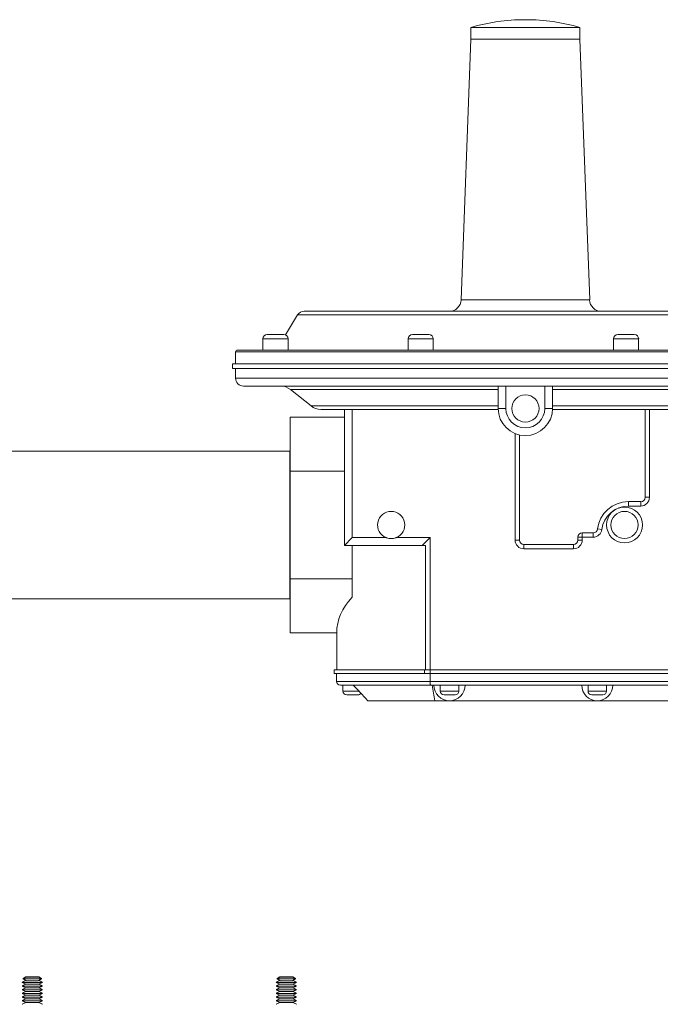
# Model space of a CAD drawing. Header units: inches. Extents: x 1 to 669, y 0 to 417.
# Tile 24 of 256: x 63 to 73, y 272 to 287. Entities that reach past the tile are written whole.
import ezdxf

# ---------------------------------------------------------------- set-up
doc = ezdxf.new("R2010")
doc.units = ezdxf.units.IN
doc.header["$LTSCALE"] = 12
doc.header["$MEASUREMENT"] = 0
doc.layers.get('0').update_dxf_attribs({"linetype": 'CONTINUOUS'})
doc.layers.add('X', color=1, linetype='CONTINUOUS')

# ---------------------------------------------------------------- blocks, each defined once
blk = doc.blocks.new('GASTRAIN')
at = {"layer": 'X', "lineweight": 0}
for p, q in [((-52.352, 304.63), (-52.37, 304.63)), ((-53.192, 304.511), (-51.531, 304.511)), ((-53.192, 304.333), (-53.192, 304.511)), ((-51.531, 304.333), (-51.531, 304.511)), ((-53.192, 304.333), (-53.342, 300.352)), ((-51.531, 304.333), (-53.192, 304.333)), ((-51.531, 304.333), (-51.38, 300.352)), ((-53.342, 300.352), (-51.38, 300.352)), ((-55.837, 300.123), (-56.019, 299.818)), ((-48.93, 300.123), (-55.837, 300.123)), ((-49.054, 300.18), (-55.735, 300.18)), ((-56.298, 299.825), (-56.048, 299.825)), ((-54.082, 299.825), (-53.832, 299.825)), ((-50.949, 299.825), (-50.699, 299.825)), ((-55.981, 299.758), (-56.364, 299.758)), ((-56.364, 299.587), (-56.364, 299.758)), ((-55.981, 299.587), (-55.981, 299.758)), ((-53.766, 299.758), (-54.149, 299.758)), ((-54.149, 299.587), (-54.149, 299.758)), ((-53.766, 299.587), (-53.766, 299.758)), ((-50.633, 299.758), (-51.016, 299.758)), ((-51.016, 299.587), (-51.016, 299.758)), ((-50.633, 299.587), (-50.633, 299.758)), ((-48.001, 299.559), (-56.781, 299.559)), ((-56.781, 299.559), (-56.781, 299.38)), ((-56.752, 299.587), (-48.029, 299.587)), ((-47.952, 299.38), (-56.829, 299.38)), ((-56.829, 299.38), (-56.829, 299.306)), ((-47.952, 299.306), (-56.829, 299.306)), ((-56.781, 299.306), (-56.781, 299.157)), ((-56.781, 299.157), (-48.001, 299.157)), ((-52.776, 299.039), (-56.662, 299.039)), ((-52.776, 298.987), (-55.945, 298.987)), ((-55.63, 298.735), (-55.945, 298.987)), ((-52.776, 299.039), (-52.658, 299.039)), ((-52.776, 299.039), (-52.776, 298.697)), ((-52.658, 298.697), (-52.658, 299.039)), ((-52.658, 299.039), (-52.065, 299.039)), ((-52.065, 299.039), (-51.946, 299.039)), ((-52.065, 299.039), (-52.065, 298.697)), ((-51.946, 298.697), (-51.946, 299.039)), ((-48.119, 299.039), (-51.946, 299.039)), ((-48.778, 298.987), (-51.946, 298.987)), ((-52.776, 298.735), (-55.63, 298.735)), ((-55.12, 298.683), (-55.482, 298.683)), ((-55.12, 298.683), (-55.001, 298.683)), ((-55.12, 298.683), (-55.12, 296.606)), ((-55.001, 298.683), (-54.838, 298.683)), ((-55.001, 296.725), (-55.001, 298.683)), ((-52.776, 298.683), (-54.838, 298.683)), ((-52.776, 298.697), (-52.658, 298.697)), ((-51.946, 298.697), (-52.065, 298.697)), ((-49.093, 298.735), (-51.946, 298.735)), ((-49.832, 298.683), (-51.946, 298.683)), ((-50.536, 298.683), (-50.536, 297.34)), ((-50.469, 297.34), (-50.469, 298.683)), ((-55.12, 298.562), (-55.95, 298.562)), ((-55.95, 297.74), (-55.95, 298.562)), ((-52.517, 298.312), (-52.517, 296.687)), ((-52.45, 296.687), (-52.45, 298.292)), ((-55.955, 298.045), (-60.544, 298.045)), ((-55.955, 298.045), (-55.955, 296.918)), ((-55.95, 298.045), (-55.955, 298.045)), ((-55.12, 297.74), (-55.95, 297.74)), ((-55.95, 296.096), (-55.95, 297.74)), ((-50.789, 297.274), (-50.789, 297.207)), ((-50.602, 297.274), (-50.789, 297.274)), ((-50.602, 297.274), (-50.602, 297.207)), ((-50.536, 297.34), (-50.469, 297.34)), ((-50.789, 297.207), (-50.602, 297.207)), ((-55.955, 296.918), (-55.955, 295.79)), ((-51.26, 296.857), (-51.194, 296.849)), ((-55.12, 296.606), (-55.001, 296.725)), ((-54.485, 296.725), (-55.001, 296.725)), ((-53.815, 296.725), (-54.331, 296.725)), ((-53.933, 296.606), (-53.815, 296.725)), ((-53.815, 294.708), (-53.815, 296.725)), ((-52.517, 296.687), (-52.45, 296.687)), ((-51.56, 296.732), (-51.494, 296.732)), ((-51.56, 296.732), (-51.56, 296.687)), ((-51.56, 296.687), (-51.494, 296.687)), ((-51.326, 296.799), (-51.494, 296.799)), ((-51.494, 296.732), (-51.494, 296.799)), ((-51.494, 296.732), (-51.326, 296.732)), ((-51.494, 296.687), (-51.494, 296.732)), ((-51.326, 296.799), (-51.326, 296.732)), ((-55.12, 296.606), (-54.123, 296.606)), ((-55.001, 296.096), (-55.001, 296.606)), ((-53.882, 296.606), (-54.123, 296.606)), ((-53.882, 296.606), (-53.882, 294.708)), ((-51.627, 296.621), (-52.384, 296.621)), ((-52.384, 296.554), (-52.384, 296.621)), ((-52.384, 296.554), (-51.627, 296.554)), ((-51.627, 296.621), (-51.627, 296.554)), ((-55.001, 296.096), (-55.95, 296.096)), ((-55.95, 295.273), (-55.95, 296.096)), ((-55.001, 295.816), (-55.001, 296.096)), ((-55.955, 295.79), (-60.544, 295.79)), ((-55.95, 295.79), (-55.955, 295.79)), ((-55.238, 295.273), (-55.95, 295.273)), ((-55.238, 294.708), (-55.238, 295.273)), ((-53.899, 294.708), (-55.276, 294.708)), ((-55.276, 294.708), (-55.276, 294.651)), ((-53.815, 294.708), (-53.899, 294.708)), ((-53.899, 294.708), (-53.899, 294.651)), ((-53.815, 294.708), (-49.991, 294.708)), ((-53.815, 294.708), (-53.815, 294.651)), ((-53.899, 294.651), (-55.276, 294.651)), ((-55.24, 294.651), (-55.24, 294.53)), ((-53.815, 294.651), (-53.899, 294.651)), ((-53.815, 294.651), (-53.815, 294.53)), ((-53.815, 294.651), (-49.991, 294.651)), ((-55.24, 294.53), (-53.815, 294.53)), ((-53.807, 294.473), (-55.183, 294.473)), ((-55.143, 294.473), (-55.143, 294.381)), ((-49.997, 294.53), (-53.815, 294.53)), ((-53.807, 294.473), (-50.005, 294.473)), ((-53.659, 294.473), (-53.659, 294.381)), ((-53.377, 294.473), (-53.377, 294.381)), ((-51.405, 294.473), (-51.405, 294.381)), ((-51.122, 294.473), (-51.122, 294.381)), ((-55.143, 294.381), (-54.898, 294.381)), ((-55.043, 294.325), (-55.086, 294.325)), ((-54.959, 294.325), (-55.043, 294.325)), ((-54.917, 294.325), (-54.959, 294.325)), ((-53.659, 294.381), (-53.377, 294.381)), ((-53.56, 294.325), (-53.602, 294.325)), ((-53.476, 294.325), (-53.56, 294.325)), ((-53.434, 294.325), (-53.476, 294.325)), ((-51.405, 294.381), (-51.122, 294.381)), ((-51.306, 294.325), (-51.348, 294.325)), ((-51.221, 294.325), (-51.306, 294.325)), ((-51.179, 294.325), (-51.221, 294.325)), ((-53.743, 294.236), (-54.765, 294.236)), ((-53.743, 294.236), (-53.518, 294.236)), ((-53.518, 294.236), (-51.264, 294.236)), ((-51.264, 294.236), (-50.083, 294.236))]:
    blk.add_line(p, q, dxfattribs=at)
for centre, radius in [((-52.361, 298.697), 0.208), ((-50.848, 296.918), 0.274), ((-50.848, 296.918), 0.208)]:
    blk.add_circle(centre, radius, dxfattribs=at)
for centre, radius, start, end in [((-52.37, 301.725), 2.905, 90, 106.4331), ((-52.352, 301.725), 2.905, 73.5669, 90), ((-52.352, 301.725), 2.905, 73.5669, 90), ((-53.52, 300.358), 0.178, 270, 357.8402), ((-51.203, 300.358), 0.178, 182.1598, 270), ((-55.735, 300.062), 0.119, 90, 149.0362), ((-56.298, 299.758), 0.0664, 90, 180), ((-56.048, 299.758), 0.0664, 360, 90), ((-54.082, 299.758), 0.0664, 90, 180), ((-53.832, 299.758), 0.0664, 360, 90), ((-50.949, 299.758), 0.0664, 90, 180), ((-50.699, 299.758), 0.0664, 360, 90), ((-56.752, 299.559), 0.0285, 90, 180), ((-56.662, 299.157), 0.119, 180, 270), ((-56.093, 298.801), 0.237, 51.3402, 90), ((-55.482, 298.92), 0.237, 231.3402, 270), ((-52.361, 298.697), 0.415, 180, 0), ((-52.361, 298.697), 0.297, 180, 0), ((-50.789, 296.799), 0.475, 90, 172.9459), ((-50.602, 297.34), 0.133, 270, 0), ((-50.602, 297.34), 0.0664, 270, 0), ((-54.408, 296.918), 0.208, 291.8748, 248.1252), ((-50.789, 296.799), 0.408, 90, 172.9459), ((-51.326, 296.865), 0.0664, 270, 352.9459), ((-51.326, 296.865), 0.133, 270, 352.9459), ((-52.384, 296.687), 0.133, 180, 270), ((-52.384, 296.687), 0.0664, 180, 270), ((-51.627, 296.687), 0.133, 270, 0), ((-51.627, 296.687), 0.0664, 270, 0), ((-51.494, 296.732), 0.0664, 90, 180), ((-55.183, 294.53), 0.057, 180, 270), ((-53.518, 294.473), 0.237, 180, 270), ((-53.518, 294.473), 0.237, 270, 360), ((-51.264, 294.473), 0.237, 180, 270), ((-51.264, 294.473), 0.237, 270, 0), ((-55.086, 294.381), 0.057, 180, 270), ((-54.917, 294.381), 0.057, 270, 326.8778), ((-53.602, 294.381), 0.057, 180, 270), ((-53.434, 294.381), 0.057, 270, 0), ((-51.348, 294.381), 0.057, 180, 270), ((-51.179, 294.381), 0.057, 270, 0)]:
    blk.add_arc(centre, radius, start, end, dxfattribs=at)
at = {"layer": 'X', "lineweight": 0, "extrusion": (0, 0, -1)}
for centre, major_axis, ratio, start_param, end_param in [((-53.261, 295.273), (1.978, 0), 0.57735, -3.141593, -2.646659), ((-53.759, 455.48), (-0.481, 162.691), 0.021293, -3.008084, -2.997536)]:
    blk.add_ellipse(centre, major_axis=major_axis, ratio=ratio, start_param=start_param, end_param=end_param, dxfattribs=at)
at = {"layer": 'X', "lineweight": 0}
for points, knots in [([(-54.331, 296.725), (-54.334, 296.724), (-54.337, 296.722), (-54.362, 296.714), (-54.386, 296.71), (-54.43, 296.71), (-54.454, 296.714), (-54.479, 296.722), (-54.482, 296.724), (-54.485, 296.725)], [2.1138113, 2.1138113, 2.1138113, 2.1138113, 2.1377277, 2.1377277, 2.3056447, 2.3056447, 2.4735616, 2.4735616, 2.497478, 2.497478, 2.497478, 2.497478]), ([(-54.987, 294.473), (-54.981, 294.467), (-54.975, 294.461), (-54.942, 294.427), (-54.912, 294.396), (-54.858, 294.339), (-54.833, 294.311), (-54.799, 294.274), (-54.787, 294.26), (-54.772, 294.243), (-54.767, 294.238), (-54.765, 294.236)], [-2.084363, -2.084363, -2.084363, -2.084363, -2.021224, -2.021224, -1.718942, -1.718942, -1.416659, -1.416659, -1.213636, -1.213636, -1.072112, -1.072112, -1.072112, -1.072112]), ([(-53.807, 294.473), (-53.807, 294.473), (-53.808, 294.473), (-53.808, 294.474), (-53.809, 294.475), (-53.809, 294.476), (-53.81, 294.478), (-53.811, 294.48), (-53.812, 294.485), (-53.812, 294.49), (-53.813, 294.495), (-53.814, 294.502), (-53.814, 294.508), (-53.814, 294.515), (-53.815, 294.522), (-53.815, 294.53)], [-0.0005605, -0.0005605, -0.0005605, -0.0005605, 0.0312318, 0.0312318, 0.0312318, 0.0624377, 0.0624377, 0.0624377, 0.1223534, 0.1223534, 0.1223534, 0.1816676, 0.1816676, 0.1816676, 0.2406823, 0.2406823, 0.2406823, 0.2406823])]:
    blk.add_open_spline(points, degree=3, knots=knots, dxfattribs=at)

msp = doc.modelspace()

# ---------------------------------------------------------------- linework, layer by layer
at = {"layer": 'X', "lineweight": 0}
for p, q in [((63.28666, 272.16559), (63.24538, 272.13784)), ((63.28666, 272.16153), (63.24538, 272.13377)), ((63.38666, 272.16636), (63.28726, 272.1656)), ((63.38666, 272.16229), (63.28726, 272.16153)), ((63.38666, 272.16636), (63.48606, 272.1656)), ((63.38666, 272.16229), (63.48606, 272.16153)), ((63.48666, 272.16559), (63.52794, 272.13784)), ((63.48666, 272.16153), (63.52794, 272.13377)), ((67.16166, 272.16559), (67.12038, 272.13784)), ((67.16166, 272.16153), (67.12038, 272.13377)), ((67.26166, 272.16636), (67.16226, 272.1656)), ((67.26166, 272.16229), (67.16226, 272.16153)), ((67.26166, 272.16636), (67.36106, 272.1656)), ((67.26166, 272.16229), (67.36106, 272.16153)), ((67.36166, 272.16559), (67.40294, 272.13784)), ((67.36166, 272.16153), (67.40294, 272.13377)), ((63.28318, 272.10835), (63.23066, 272.08232)), ((63.28666, 272.10601), (63.23066, 272.07826)), ((63.23476, 272.08029), (63.23066, 272.08232)), ((63.28666, 272.0505), (63.23066, 272.07826)), ((63.28256, 272.05253), (63.23066, 272.02681)), ((63.28666, 272.0505), (63.23066, 272.02274)), ((63.23476, 272.02478), (63.23066, 272.02681)), ((63.28666, 271.99499), (63.23066, 272.02274)), ((63.2484, 272.1358), (63.24538, 272.13784)), ((63.28666, 272.10601), (63.24538, 272.13377)), ((63.48666, 272.10601), (63.52794, 272.13377)), ((63.48666, 272.10601), (63.54266, 272.07826)), ((63.48666, 272.0505), (63.54266, 272.07826)), ((63.48666, 272.0505), (63.54266, 272.02274)), ((63.48666, 271.99499), (63.54266, 272.02274)), ((63.49014, 272.10835), (63.54266, 272.08232)), ((63.49076, 272.05253), (63.54266, 272.02681)), ((63.52492, 272.1358), (63.52794, 272.13784)), ((63.53856, 272.08029), (63.54266, 272.08232)), ((63.53856, 272.02478), (63.54266, 272.02681)), ((67.15818, 272.10835), (67.10566, 272.08232)), ((67.16166, 272.10601), (67.10566, 272.07826)), ((67.10976, 272.08029), (67.10566, 272.08232)), ((67.16166, 272.0505), (67.10566, 272.07826)), ((67.15756, 272.05253), (67.10566, 272.02681)), ((67.16166, 272.0505), (67.10566, 272.02274)), ((67.10976, 272.02478), (67.10566, 272.02681)), ((67.16166, 271.99499), (67.10566, 272.02274)), ((67.1234, 272.1358), (67.12038, 272.13784)), ((67.16166, 272.10601), (67.12038, 272.13377)), ((67.36166, 272.10601), (67.40294, 272.13377)), ((67.36166, 272.10601), (67.41766, 272.07826)), ((67.36166, 272.0505), (67.41766, 272.07826)), ((67.36166, 272.0505), (67.41766, 272.02274)), ((67.36166, 271.99499), (67.41766, 272.02274)), ((67.36514, 272.10835), (67.41766, 272.08232)), ((67.36576, 272.05253), (67.41766, 272.02681)), ((67.39992, 272.1358), (67.40294, 272.13784)), ((67.41356, 272.08029), (67.41766, 272.08232)), ((67.41356, 272.02478), (67.41766, 272.02681)), ((63.28256, 271.99702), (63.23066, 271.9713)), ((63.28666, 271.99499), (63.23066, 271.96723)), ((63.23476, 271.96926), (63.23066, 271.9713)), ((63.28666, 271.93947), (63.23066, 271.96723)), ((63.28256, 271.94151), (63.23066, 271.91579)), ((63.28666, 271.93947), (63.23066, 271.91172)), ((63.23476, 271.91375), (63.23066, 271.91579)), ((63.28666, 271.88396), (63.23066, 271.91172)), ((63.28256, 271.88599), (63.23066, 271.86027)), ((63.28666, 271.88396), (63.23066, 271.8562)), ((63.23476, 271.85824), (63.23066, 271.86027)), ((63.28666, 271.82845), (63.23066, 271.8562)), ((63.48666, 271.99499), (63.54266, 271.96723)), ((63.48666, 271.93947), (63.54266, 271.96723)), ((63.48666, 271.93947), (63.54266, 271.91172)), ((63.48666, 271.88396), (63.54266, 271.91172)), ((63.48666, 271.88396), (63.54266, 271.8562)), ((63.48666, 271.82845), (63.54266, 271.8562)), ((63.49076, 271.99702), (63.54266, 271.9713)), ((63.49076, 271.94151), (63.54266, 271.91579)), ((63.49076, 271.88599), (63.54266, 271.86027)), ((63.53856, 271.96926), (63.54266, 271.9713)), ((63.53856, 271.91375), (63.54266, 271.91579)), ((63.53856, 271.85824), (63.54266, 271.86027)), ((67.15756, 271.99702), (67.10566, 271.9713)), ((67.16166, 271.99499), (67.10566, 271.96723)), ((67.10976, 271.96926), (67.10566, 271.9713)), ((67.16166, 271.93947), (67.10566, 271.96723)), ((67.15756, 271.94151), (67.10566, 271.91579)), ((67.16166, 271.93947), (67.10566, 271.91172)), ((67.10976, 271.91375), (67.10566, 271.91579)), ((67.16166, 271.88396), (67.10566, 271.91172)), ((67.15756, 271.88599), (67.10566, 271.86027)), ((67.16166, 271.88396), (67.10566, 271.8562)), ((67.10976, 271.85824), (67.10566, 271.86027)), ((67.16166, 271.82845), (67.10566, 271.8562)), ((67.36166, 271.99499), (67.41766, 271.96723)), ((67.36166, 271.93947), (67.41766, 271.96723)), ((67.36166, 271.93947), (67.41766, 271.91172)), ((67.36166, 271.88396), (67.41766, 271.91172)), ((67.36166, 271.88396), (67.41766, 271.8562)), ((67.36166, 271.82845), (67.41766, 271.8562)), ((67.36576, 271.99702), (67.41766, 271.9713)), ((67.36576, 271.94151), (67.41766, 271.91579)), ((67.36576, 271.88599), (67.41766, 271.86027)), ((67.41356, 271.96926), (67.41766, 271.9713)), ((67.41356, 271.91375), (67.41766, 271.91579)), ((67.41356, 271.85824), (67.41766, 271.86027)), ((63.28256, 271.83048), (63.23066, 271.80476)), ((63.28666, 271.82845), (63.23066, 271.80069)), ((63.23476, 271.80273), (63.23066, 271.80476)), ((63.28666, 271.77294), (63.23066, 271.80069)), ((63.28256, 271.77497), (63.23066, 271.74925)), ((63.28666, 271.77294), (63.23066, 271.74518)), ((63.23476, 271.74721), (63.23066, 271.74925)), ((63.48666, 271.82845), (63.54266, 271.80069)), ((63.48666, 271.77294), (63.54266, 271.80069)), ((63.48666, 271.77294), (63.54266, 271.74518)), ((63.49076, 271.83048), (63.54266, 271.80476)), ((63.49076, 271.77497), (63.54266, 271.74925)), ((63.53856, 271.80273), (63.54266, 271.80476)), ((63.53856, 271.74721), (63.54266, 271.74925)), ((67.15756, 271.83048), (67.10566, 271.80476)), ((67.16166, 271.82845), (67.10566, 271.80069)), ((67.10976, 271.80273), (67.10566, 271.80476)), ((67.16166, 271.77294), (67.10566, 271.80069)), ((67.15756, 271.77497), (67.10566, 271.74925)), ((67.16166, 271.77294), (67.10566, 271.74518)), ((67.10976, 271.74721), (67.10566, 271.74925)), ((67.36166, 271.82845), (67.41766, 271.80069)), ((67.36166, 271.77294), (67.41766, 271.80069)), ((67.36166, 271.77294), (67.41766, 271.74518)), ((67.36576, 271.83048), (67.41766, 271.80476)), ((67.36576, 271.77497), (67.41766, 271.74925)), ((67.41356, 271.80273), (67.41766, 271.80476)), ((67.41356, 271.74721), (67.41766, 271.74925))]:
    msp.add_line(p, q, dxfattribs=at)
at = {"layer": 'X', "lineweight": 0, "extrusion": (2.93166e-16, 3.84349e-14, -1)}
for centre in [(63.38666, 272.16559), (63.38666, 272.16153), (67.26166, 272.16559), (67.26166, 272.16153)]:
    msp.add_ellipse(centre, major_axis=(0.1, 0), ratio=0.00083443, start_param=-0.10896268, end_param=3.25055534, dxfattribs=at)
at = {"layer": 'X', "lineweight": 0, "extrusion": (2.92769e-16, 1.60836e-26, -1)}
for centre in [(63.38666, 272.07826), (67.26166, 272.07826), (63.38666, 271.96723), (63.38666, 271.8562), (67.26166, 271.96723), (67.26166, 271.8562)]:
    msp.add_ellipse(centre, major_axis=(-0.156, 0), ratio=0.00083443, start_param=-1.57079633, end_param=0.00168363, dxfattribs=at)
at = {"layer": 'X', "lineweight": 0, "extrusion": (2.92769e-16, -1.58781e-26, -1)}
for centre in [(63.38666, 272.02274), (67.26166, 272.02274), (63.38666, 271.91172), (67.26166, 271.91172), (63.38666, 271.80069), (67.26166, 271.80069)]:
    msp.add_ellipse(centre, major_axis=(-0.156, 0), ratio=0.00083443, start_param=-1.57079633, end_param=0.00168363, dxfattribs=at)
at = {"layer": 'X', "lineweight": 0, "extrusion": (3.09649e-16, -1.00253e-13, -1)}
for centre in [(63.38666, 272.08232), (63.38666, 272.02681), (67.26166, 272.08232), (67.26166, 272.02681), (63.38666, 271.9713), (63.38666, 271.91579), (63.38666, 271.86027), (67.26166, 271.9713), (67.26166, 271.91579), (67.26166, 271.86027), (63.38666, 271.80476), (63.38666, 271.74925), (67.26166, 271.80476), (67.26166, 271.74925)]:
    msp.add_ellipse(centre, major_axis=(-0.156, 0), ratio=0.00083443, start_param=-0.32414271, end_param=0.00168363, dxfattribs=at)
at = {"layer": 'X', "lineweight": 0, "extrusion": (2.92769e-16, -1.75431e-26, -1)}
for centre in [(63.38666, 272.13377), (67.26166, 272.13377)]:
    msp.add_ellipse(centre, major_axis=(-0.14128, 0), ratio=0.00083443, start_param=-1.57079633, end_param=0.00124112, dxfattribs=at)
at = {"layer": 'X', "lineweight": 0, "extrusion": (2.82172e-16, 1.01824e-13, -1)}
for centre in [(63.38666, 272.13784), (67.26166, 272.13784)]:
    msp.add_ellipse(centre, major_axis=(-0.14128, 0), ratio=0.00083443, start_param=-0.29247667, end_param=0.00124112, dxfattribs=at)
at = {"layer": 'X', "lineweight": 0, "extrusion": (2.92769e-16, -4.97597e-26, -1)}
for centre in [(63.38666, 272.10601), (67.26166, 272.10601)]:
    msp.add_ellipse(centre, major_axis=(-0.1, 0), ratio=0.00083443, start_param=-1.57079633, end_param=-0.00124112, dxfattribs=at)
at = {"layer": 'X', "lineweight": 0, "extrusion": (2.92769e-16, 2.5034e-26, -1)}
for centre in [(63.38666, 272.0505), (67.26166, 272.0505), (63.38666, 271.99499), (63.38666, 271.93947), (63.38666, 271.88396), (67.26166, 271.99499), (67.26166, 271.93947), (67.26166, 271.88396), (63.38666, 271.82845), (63.38666, 271.77294), (67.26166, 271.82845), (67.26166, 271.77294)]:
    msp.add_ellipse(centre, major_axis=(-0.1, 0), ratio=0.00083443, start_param=-1.57079633, end_param=-0.00168363, dxfattribs=at)
at = {"layer": 'X', "lineweight": 0, "extrusion": (2.92768e-16, 4.35458e-16, -1)}
for centre, end_param in [((63.38666, 272.13377), 1.57079633), ((63.38666, 272.13784), 0.29247667), ((67.26166, 272.13377), 1.57079633), ((67.26166, 272.13784), 0.29247667)]:
    msp.add_ellipse(centre, major_axis=(0.14128, 0), ratio=0.00083443, start_param=-0.00124112, end_param=end_param, dxfattribs=at)
at = {"layer": 'X', "lineweight": 0, "extrusion": (2.92747e-16, -4.35427e-16, -1)}
for centre in [(63.38666, 272.10601), (67.26166, 272.10601)]:
    msp.add_ellipse(centre, major_axis=(0.1, 0), ratio=0.00083443, start_param=0.00124112, end_param=1.57079633, dxfattribs=at)
at = {"layer": 'X', "lineweight": 0, "extrusion": (2.92595e-16, 5.9037e-16, -1)}
for centre, end_param in [((63.38666, 272.07826), 1.57079633), ((63.38666, 272.02274), 1.57079633), ((63.38666, 272.08232), 0.32414271), ((63.38666, 272.02681), 0.32414271), ((67.26166, 272.07826), 1.57079633), ((67.26166, 272.02274), 1.57079633), ((67.26166, 272.08232), 0.32414271), ((67.26166, 272.02681), 0.32414271), ((63.38666, 271.96723), 1.57079633), ((63.38666, 271.91172), 1.57079633), ((63.38666, 271.8562), 1.57079633), ((63.38666, 271.9713), 0.32414271), ((63.38666, 271.91579), 0.32414271), ((63.38666, 271.86027), 0.32414271), ((67.26166, 271.96723), 1.57079633), ((67.26166, 271.91172), 1.57079633), ((67.26166, 271.8562), 1.57079633), ((67.26166, 271.9713), 0.32414271), ((67.26166, 271.91579), 0.32414271), ((67.26166, 271.86027), 0.32414271), ((63.38666, 271.80069), 1.57079633), ((63.38666, 271.80476), 0.32414271), ((63.38666, 271.74925), 0.32414271), ((67.26166, 271.80069), 1.57079633), ((67.26166, 271.80476), 0.32414271), ((67.26166, 271.74925), 0.32414271)]:
    msp.add_ellipse(centre, major_axis=(0.156, 0), ratio=0.00083443, start_param=-0.00168363, end_param=end_param, dxfattribs=at)
at = {"layer": 'X', "lineweight": 0, "extrusion": (2.92747e-16, -5.90676e-16, -1)}
for centre in [(63.38666, 272.0505), (67.26166, 272.0505), (63.38666, 271.99499), (63.38666, 271.93947), (63.38666, 271.88396), (67.26166, 271.99499), (67.26166, 271.93947), (67.26166, 271.88396), (63.38666, 271.82845), (63.38666, 271.77294), (67.26166, 271.82845), (67.26166, 271.77294)]:
    msp.add_ellipse(centre, major_axis=(0.1, 0), ratio=0.00083443, start_param=0.00168363, end_param=1.57079633, dxfattribs=at)

# ---------------------------------------------------------------- block references
msp.add_blockref('GASTRAIN', (123.26937, -17.85695))

doc.saveas('drawing.dxf')
